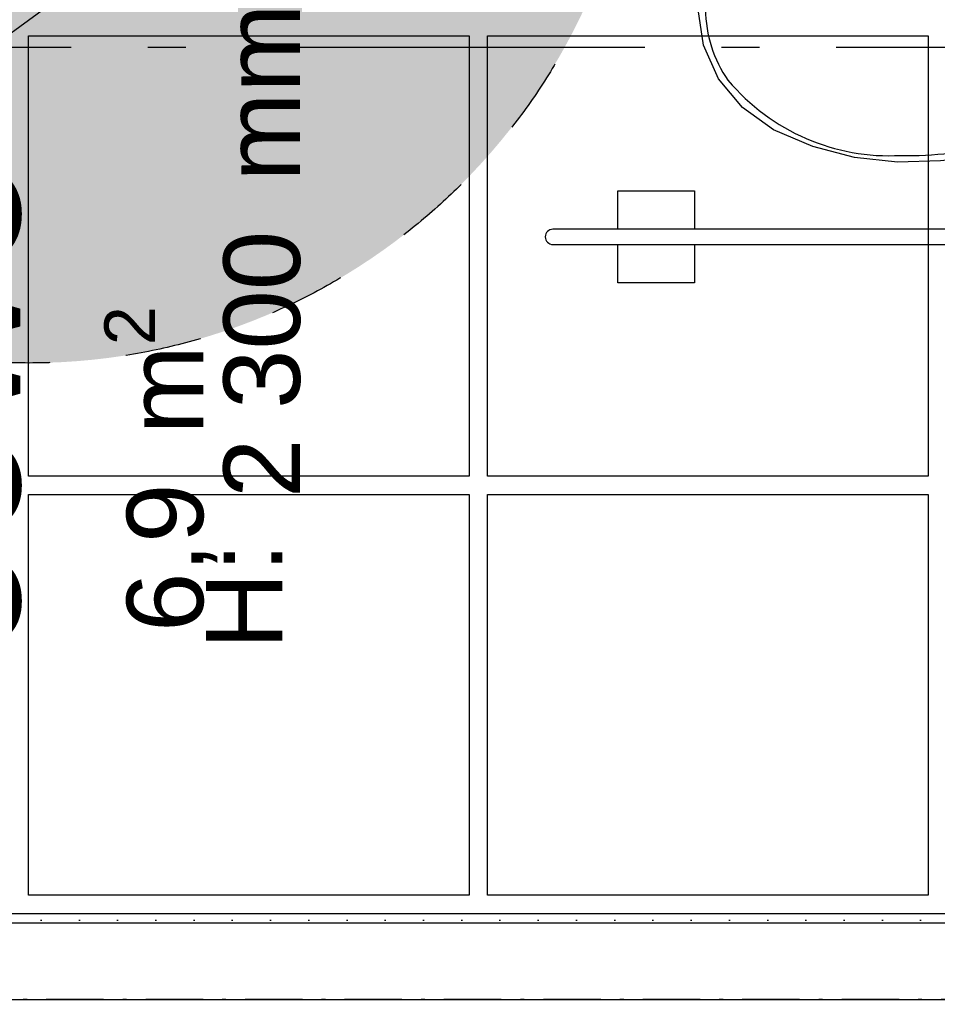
# Model space of a CAD drawing. Header units: millimetres. Extents: x -173281 to 144469, y -85977 to 83288.
# Tile 191 of 256: x -63328 to -62128, y -29468 to -28180. Entities that reach past the tile are written whole.
import ezdxf
from ezdxf.enums import TextEntityAlignment as Align

# ---------------------------------------------------------------- set-up
doc = ezdxf.new("R2010")
doc.units = ezdxf.units.MM
doc.header["$LTSCALE"] = 0.5
doc.header["$MEASUREMENT"] = 0
for name, pattern in [('Akselinje', [1500, 1000, -200, 100, -200]), ('Over snittplan', [260, 150, -50, 10, -50]), ('PLINE', [0]), ('Stipling', [400, 200, -200])]:
    doc.linetypes.add(name, pattern=pattern)
doc.layers.add('236- Innvendig kledning og overflate(Nye konstruksjoner)', color=7, linetype='Continuous', lineweight=0)
for name, color, linetype in [('24-- Innervegger (Skravur)(Nye konstruksjoner)', 7, 'Continuous'), ('242- Ikke-bærende innervegger (Skravur)(Nye konstruksjoner)', 7, 'Continuous'), ('242- Ikke-bærende innervegger(Nye konstruksjoner)', 7, 'Continuous'), ('256- Faste himlinger og overflatebehandling(Nye konstruksjoner)', 7, 'Continuous'), ('257- Systemhimlinger(Nye konstruksjoner)', 7, 'Continuous'), ('279- Annet fast inventar(Nye konstruksjoner)', 7, 'Continuous'), ('315- Utstyr for sanitærinstallasjoner(Nye konstruksjoner)', 7, 'Continuous'), ('82-- Modullinjer', 7, 'Continuous'), ('862- M___Nettoareal(Nye konstruksjoner)', 7, 'Continuous'), ('862- M___Nettoareal(Polylinje)(Nye konstruksjoner)', 7, 'Continuous'), ('862- M___Nettoareal(Tekst)(Nye konstruksjoner)', 7, 'Continuous')]:
    doc.layers.add(name, color=color, linetype=linetype)
doc.styles.add('GENERATED_STYLE_1', font='arial.ttf')
doc.styles.add('GENERATED_STYLE_2', font='arial.ttf')
pattern_1 = [(180, (0, 0), (0, 86.60254), [0, -50]), (180, (-25, -43.3), (0, 86.60254), [0, -50])]

# ---------------------------------------------------------------- blocks, each defined once
blk = doc.blocks.new('UUWC_A-132_42', base_point=(-63280.8, -28588.7))
at = {"layer": '862- M___Nettoareal(Polylinje)(Nye konstruksjoner)', "linetype": 'PLINE', "flags": 128}
blk.add_lwpolyline([(-61740.7, -29349.4), (-61740.7, -27029.4), (-64022.4, -27029.4), (-64915.7, -28076.5), (-64915.7, -29349.4)], close=True, dxfattribs=at)
at = {"layer": '862- M___Nettoareal(Tekst)(Nye konstruksjoner)', "char_height": 100, "attachment_point": 1, "rotation": 90, "style": 'GENERATED_STYLE_1'}
for s, insert in [('\\A1;{\\pql;\\pt0,12050;\\fArial|b0|i0|c0|p0;\\W1.000000;2\xa0300\\fArial|b0|i0|c0|p0;\\W1.000000;\\A1{\\H.66x;\\S^  ;}\\fArial|b0|i0|c0|p0;\\W1.000000; mm\\fArial|b0|i0|c0|p0;\\W1.000000;\\A1{\\H.66x;\\S^  ;}}', (-63061.5, -28806)), ('\\A1;{\\pql;\\pt0,12050;\\fArial|b0|i0|c0|p0;\\W1.000000;6,9\\fArial|b0|i0|c0|p0;\\W1.000000;\\A1{\\H.66x;\\S^  ;}\\fArial|b0|i0|c0|p0;\\W1.000000; m\\fArial|b0|i0|c0|p0;\\W1.000000;\\A1{\\H.66x;\\S2^  ;}}', (-63217.2, -28981.2))]:
    blk.add_mtext(s, dxfattribs=dict(at, insert=insert))
at = {"layer": '862- M___Nettoareal(Tekst)(Nye konstruksjoner)', "style": 'GENERATED_STYLE_1'}
for tag, height, p in [('DUMMY_862', 150, (-63477.2, -28341.4)), ('ROOM_NAME', 150, (-63477.2, -29015.5)), ('DUMMY_861', 100, (-63634.4, -28615.3)), ('ceilingHeightCode', 100, (-63084.4, -29004.1)), ('ROOM_NUMBER', 100, (-63634.4, -29004.1)), ('DUMMY_863', 100, (-63241.5, -28981.2))]:
    blk.add_attdef(tag, text='', height=height, rotation=90, dxfattribs=at).set_placement(p, align=Align.TOP_LEFT)
blk = doc.blocks.new('WC handikap[113]', base_point=(-61740.7, -28166.9))
at = {"layer": '315- Utstyr for sanitærinstallasjoner(Nye konstruksjoner)', "linetype": 'PLINE'}
for p, q in [((-61929.9, -28042.4), (-61929.9, -28166.9)), ((-61929.9, -28166.9), (-61929.9, -28291.4)), ((-62545.7, -28454.4), (-62545.7, -28404.4)), ((-62545.7, -28404.4), (-62445.7, -28404.4)), ((-62445.7, -28404.4), (-62445.7, -28454.4)), ((-62545.7, -28524.4), (-62545.7, -28474.4)), ((-62445.7, -28474.4), (-62445.7, -28524.4)), ((-62445.7, -28524.4), (-62545.7, -28524.4))]:
    blk.add_line(p, q, dxfattribs=at)
at = {"layer": '315- Utstyr for sanitærinstallasjoner(Nye konstruksjoner)', "linetype": 'PLINE', "flags": 128}
for points in [[(-61745.7, -27909.4), (-61745.7, -27829.4), (-61740.7, -27829.4), (-61740.7, -27909.4)], [(-61745.7, -27889.4), (-61815.7, -27889.4), (-61815.7, -27849.4), (-61745.7, -27849.4)], [(-62236.6, -28360.6), (-62291, -28346.4), (-62342.3, -28324.6), (-62383, -28295.4), (-62414.2, -28257.6), (-62433.9, -28213.8), (-62440.7, -28166.9), (-62433.9, -28120), (-62414.2, -28076.2), (-62383, -28038.5), (-62342.3, -28009.2), (-62291, -27987.5), (-62236.6, -27973.3), (-62180.4, -27967), (-62123.9, -27968.8), (-61740.7, -28005.8), (-61740.7, -28328), (-62123.9, -28365), (-62180.4, -28366.8)], [(-61740.7, -28043.9), (-61740.7, -28289.9), (-61745.7, -28289.9), (-61745.7, -28043.9)], [(-61745.7, -28504.4), (-61745.7, -28424.4), (-61740.7, -28424.4), (-61740.7, -28504.4)], [(-61745.7, -28484.4), (-61815.7, -28484.4), (-61815.7, -28444.4), (-61745.7, -28444.4)]]:
    blk.add_lwpolyline(points, close=True, dxfattribs=at)
for points in [[(-61745.7, -27879.4), (-61745.7, -27859.4), (-62630.7, -27859.4, 1), (-62630.7, -27879.4)], [(-61745.7, -28474.4), (-61745.7, -28454.4), (-62630.7, -28454.4, 1), (-62630.7, -28474.4)]]:
    blk.add_lwpolyline(points, format="xyb", close=True, dxfattribs=at)
at = {"layer": '315- Utstyr for sanitærinstallasjoner(Nye konstruksjoner)', "linetype": 'PLINE'}
for centre, major_axis, start_param, end_param in [((-62191.6, -28269.2), (0, 293.6), 6.227458, 7.128046), ((-62165, -28461.9), (0, 486), 5.753783, 6.306803), ((-62279.6, -28167.9), (0, 158.3), 0.938292, 1.564935), ((-62279.6, -28166), (0, 158.3), 1.576657, 2.203301), ((-62191.6, -28064.7), (0, 293.6), 2.296735, 3.197324), ((-62165, -27872), (0, 486), 3.117977, 3.670997)]:
    blk.add_ellipse(centre, major_axis=major_axis, ratio=0.957628, start_param=start_param, end_param=end_param, dxfattribs=at)
blk = doc.blocks.new('Skilt handikap[230]', base_point=(-62515.7, -27029.4))
at = {"layer": '279- Annet fast inventar(Nye konstruksjoner)', "linetype": 'Continuous'}
blk.add_hatch(color=256, dxfattribs=at).paths.add_polyline_path([(-63315.7, -28629.4, 1), (-63315.7, -27029.4, 1)])
at = {"layer": '279- Annet fast inventar(Nye konstruksjoner)', "linetype": 'Stipling', "flags": 128}
blk.add_lwpolyline([(-63315.7, -28629.4, -1), (-63315.7, -27029.4, -1)], format="xyb", close=True, dxfattribs=at)
blk = doc.blocks.new('Standard grid marker[259]', base_point=(20939.5, -28216.9))
at = {"layer": '82-- Modullinjer', "linetype": 'Akselinje'}
blk.add_line((20739.5, -28216.9), (-81321.3, -28216.9), dxfattribs=at)
at = {"layer": '82-- Modullinjer', "style": 'GENERATED_STYLE_2'}
for tag, p in [('AC_MarkerText_1_0', (21062, -28256.9)), ('AC_MarkerText_1_1', (-81898.8, -28256.9))]:
    blk.add_attdef(tag, text='', height=175, rotation=90, dxfattribs=at).set_placement(p, align=Align.TOP_CENTER)

msp = doc.modelspace()

# ---------------------------------------------------------------- hatches: boundary and pattern name
at = {"layer": '24-- Innervegger (Skravur)(Nye konstruksjoner)', "linetype": 'Continuous'}
h = msp.add_hatch(dxfattribs=at)
h.set_pattern_fill('Gips', color=256, style=0, pattern_type=2)
h.set_pattern_definition(pattern_1)
h.paths.add_polyline_path([(-65210.7, -29474.4), (-61478.2, -29474.4), (-61478.2, -29461.9), (-65210.7, -29461.9)])
at = {"layer": '242- Ikke-bærende innervegger (Skravur)(Nye konstruksjoner)', "linetype": 'Continuous'}
h = msp.add_hatch(dxfattribs=at)
h.set_pattern_fill('Gips', color=256, style=0, pattern_type=2)
h.set_pattern_definition(pattern_1)
h.paths.add_polyline_path([(-64915.7, -29361.9), (-61740.7, -29361.9), (-61740.7, -29349.4), (-64915.7, -29349.4)])

# ---------------------------------------------------------------- linework, layer by layer
at = {"layer": '236- Innvendig kledning og overflate(Nye konstruksjoner)', "linetype": 'PLINE', "flags": 128}
for points in [[(-61740.7, -29349.4), (-64915.7, -29349.4)], [(-61478.2, -29461.9), (-65210.7, -29461.9)]]:
    msp.add_lwpolyline(points, dxfattribs=at)
at = {"layer": '242- Ikke-bærende innervegger(Nye konstruksjoner)', "linetype": 'PLINE'}
msp.add_line((-61740.7, -29361.9), (-64915.7, -29361.9), dxfattribs=at)
at = {"layer": '242- Ikke-bærende innervegger(Nye konstruksjoner)', "linetype": 'PLINE', "flags": 128}
msp.add_lwpolyline([(-64928.2, -29461.9), (-61728.2, -29461.9)], dxfattribs=at)
at = {"layer": '256- Faste himlinger og overflatebehandling(Nye konstruksjoner)', "linetype": 'Over snittplan', "flags": 128}
msp.add_lwpolyline([(-61528.2, -29461.9), (-65110.7, -29461.9)], dxfattribs=at)
at = {"layer": '257- Systemhimlinger(Nye konstruksjoner)', "linetype": 'PLINE'}
msp.add_line((-64915.7, -29349.4), (-61740.7, -27029.4), dxfattribs=at)
at = {"layer": '257- Systemhimlinger(Nye konstruksjoner)', "linetype": 'PLINE', "flags": 128}
for points in [[(-63316.2, -28201.4), (-62740.2, -28201.4)], [(-63316.2, -28777.4), (-63316.2, -28201.4)], [(-62740.2, -28201.4), (-62740.2, -28777.4)], [(-62716.2, -28201.4), (-62140.2, -28201.4)], [(-62716.2, -28777.4), (-62716.2, -28201.4)], [(-62140.2, -28201.4), (-62140.2, -28777.4)], [(-62740.2, -28777.4), (-63316.2, -28777.4)], [(-62140.2, -28777.4), (-62716.2, -28777.4)], [(-63316.2, -28801.4), (-62740.2, -28801.4)], [(-63316.2, -29325.4), (-63316.2, -28801.4)], [(-62740.2, -28801.4), (-62740.2, -29325.4)], [(-62716.2, -28801.4), (-62140.2, -28801.4)], [(-62716.2, -29325.4), (-62716.2, -28801.4)], [(-62140.2, -28801.4), (-62140.2, -29325.4)], [(-62740.2, -29325.4), (-63316.2, -29325.4)], [(-62140.2, -29325.4), (-62716.2, -29325.4)]]:
    msp.add_lwpolyline(points, dxfattribs=at)

# ---------------------------------------------------------------- block references
at = {"layer": '279- Annet fast inventar(Nye konstruksjoner)', "linetype": 'PLINE'}
msp.add_blockref('Skilt handikap[230]', (-62515.7, -27029.4), dxfattribs=at)
at = {"layer": '315- Utstyr for sanitærinstallasjoner(Nye konstruksjoner)', "linetype": 'PLINE'}
msp.add_blockref('WC handikap[113]', (-61740.7, -28166.9), dxfattribs=at)
at = {"layer": '82-- Modullinjer', "linetype": 'PLINE'}
msp.add_blockref('Standard grid marker[259]', (20939.5, -28216.9), dxfattribs=at)
at = {"layer": '862- M___Nettoareal(Nye konstruksjoner)', "linetype": 'Continuous'}
ref = msp.add_blockref('UUWC_A-132_42', (-63280.8, -28588.7), dxfattribs=at)
ref.add_attrib('ROOM_NAME', 'UUWC', dxfattribs={"layer": '862- M___Nettoareal(Tekst)(Nye konstruksjoner)', "color": 7, "height": 150, "rotation": 90, "style": 'GENERATED_STYLE_1'}).set_placement((-63477.2, -29015.5), align=Align.TOP_LEFT)
ref.add_attrib('ceilingHeightCode', 'H: ', dxfattribs={"layer": '862- M___Nettoareal(Tekst)(Nye konstruksjoner)', "color": 7, "height": 100, "rotation": 90, "style": 'GENERATED_STYLE_1'}).set_placement((-63084.4, -29004.1), align=Align.TOP_LEFT)

doc.saveas('drawing.dxf')
